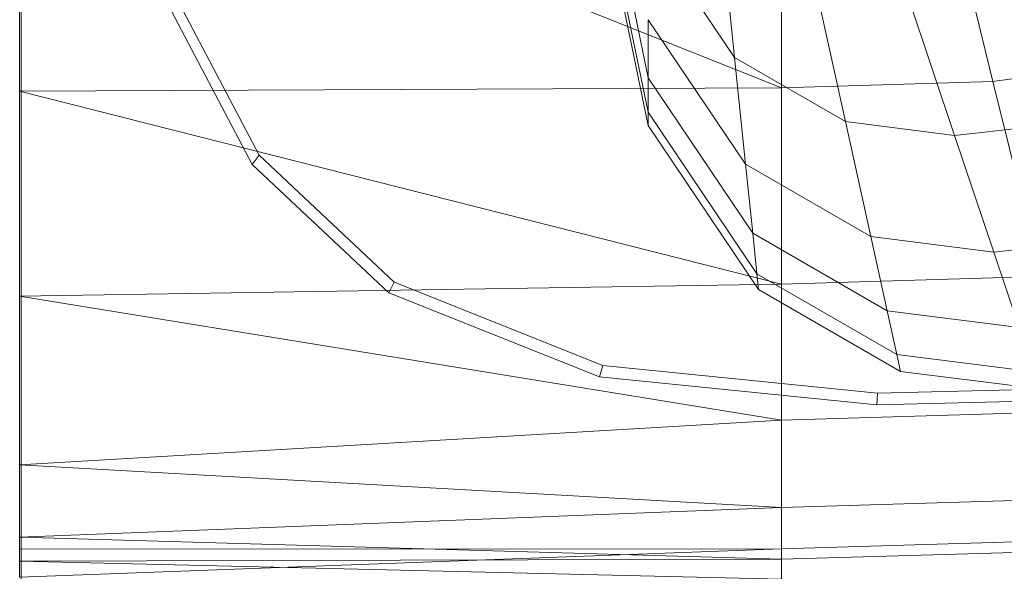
# Model space of a CAD drawing. Header units: metres. Extents: x 397.7 to 427.5, y 12.7 to 28.4.
# Tile 38 of 89: x 404.4668 to 404.5995, y 27.1086 to 27.183. Entities that reach past the tile are written whole.
import ezdxf

# ---------------------------------------------------------------- set-up
doc = ezdxf.new("R2010")
doc.units = ezdxf.units.M
for name, color, linetype, lineweight in [('02_MOBILIARIO', 7, 'Continuous', 18), ('A-DETL-____-MBND', 7, 'Continuous', 18), ('A-GENM-____-OTLN', 7, 'Continuous', 18)]:
    doc.layers.add(name, color=color, linetype=linetype, lineweight=lineweight)

# ---------------------------------------------------------------- blocks, each defined once
blk = doc.blocks.new('Family - LONDR55-XX_ZZ-ARQ-CAA-M3D-Londres55-153713-07_ENLLUMENAT_P4')
at = {"layer": 'A-GENM-____-OTLN', "color": 253, "true_color": 0xaaaaaa}
for p, q in [((0, 0), (0.6, 0)), ((0.6, 0), (0, 0))]:
    blk.add_line(p, q, dxfattribs=at)
blk = doc.blocks.new('Family - Mirall P4-153714-07_ENLLUMENAT_P4')
blk.add_blockref('Family - LONDR55-XX_ZZ-ARQ-CAA-M3D-Londres55-153713-07_ENLLUMENAT_P4', (0, 0))
blk = doc.blocks.new('Family - Rentamans P4-154348-07_ENLLUMENAT_P4')
at = {"layer": 'A-DETL-____-MBND', "color": 253, "true_color": 0xaaaaaa}
for p, q in [((0, 0.36146), (0, 0.00406)), ((0.08473, 0.0676), (0.07631, 0.10869)), ((0, 0.10722), (0, 0.06579)), ((0, 0.10722), (0.10273, 0.06628)), ((0.08473, 0.06296), (0.07598, 0.1057)), ((0.08473, 0.06117), (0.07584, 0.10456)), ((0.10273, 0.10137), (0.10273, 0.06628)), ((0.12264, 0.10196), (0.13123, 0.06713)), ((0.09423, 0.09119), (0.09638, 0.07036)), ((0.09638, 0.07036), (0.08473, 0.08764)), ((0.10642, 0.08414), (0.11135, 0.0617)), ((0.1184, 0.08263), (0.12606, 0.05985)), ((0.03136, 0.05592), (0.01958, 0.07835)), ((0.03228, 0.05718), (0.02062, 0.07939)), ((0.09788, 0.05596), (0.08473, 0.07545)), ((0.08473, 0.07545), (0.08473, 0.0676)), ((0.11135, 0.0617), (0.09638, 0.07036)), ((0.09638, 0.07036), (0.09788, 0.05596)), ((0.1511, 0.06981), (0.13123, 0.06713)), ((0.08473, 0.06296), (0.08473, 0.0676)), ((0.09884, 0.04668), (0.08473, 0.0676)), ((0.13123, 0.06713), (0.10273, 0.06628)), ((0.13123, 0.06713), (0.13772, 0.04082)), ((0.10273, 0.06628), (0, 0.06579)), ((0, 0.06579), (0, 0.03818)), ((0, 0.06579), (0.10273, 0.03978)), ((0.10273, 0.06628), (0.10273, 0.03978)), ((0.08473, 0.06117), (0.08473, 0.06296)), ((0.09941, 0.0412), (0.08473, 0.06296)), ((0.09963, 0.03908), (0.08473, 0.06117)), ((0.12606, 0.05985), (0.11135, 0.0617)), ((0.11135, 0.0617), (0.11476, 0.0462)), ((0.14581, 0.06207), (0.12606, 0.05985)), ((0.12606, 0.05985), (0.13135, 0.04411)), ((0.03228, 0.05718), (0.03136, 0.05592)), ((0.05051, 0.04004), (0.03228, 0.05718)), ((0.04977, 0.03861), (0.03136, 0.05592)), ((0.11476, 0.0462), (0.09788, 0.05596)), ((0.09788, 0.05596), (0.09884, 0.04668)), ((0.11696, 0.0362), (0.09884, 0.04668)), ((0.09884, 0.04668), (0.09941, 0.0412)), ((0.15363, 0.04662), (0.13135, 0.04411)), ((0.13135, 0.04411), (0.11476, 0.0462)), ((0.11476, 0.0462), (0.11696, 0.0362)), ((0.13135, 0.04411), (0.13476, 0.03396)), ((0.11825, 0.0303), (0.09941, 0.0412)), ((0.09941, 0.0412), (0.09963, 0.03908)), ((0.05051, 0.04004), (0.04977, 0.03861)), ((0.07861, 0.02883), (0.05051, 0.04004)), ((0.13772, 0.04082), (0.10273, 0.03978)), ((0.10273, 0.03978), (0, 0.03818)), ((0.07816, 0.02729), (0.04977, 0.03861)), ((0.11875, 0.02802), (0.09963, 0.03908)), ((0.10273, 0.03978), (0.10273, 0.02147)), ((0, 0.03818), (0, 0.01543)), ((0, 0.03818), (0.10273, 0.02147)), ((0.13476, 0.03396), (0.11696, 0.0362)), ((0.11696, 0.0362), (0.11825, 0.0303)), ((0.13678, 0.02796), (0.11825, 0.0303)), ((0.11825, 0.0303), (0.11875, 0.02802)), ((0.07861, 0.02883), (0.07816, 0.02729)), ((0.11566, 0.02511), (0.07861, 0.02883)), ((0.13755, 0.02565), (0.11875, 0.02802)), ((0.11557, 0.02353), (0.07816, 0.02729)), ((0.13755, 0.02565), (0.11566, 0.02511)), ((0.11566, 0.02511), (0.11557, 0.02353)), ((0.13769, 0.02408), (0.11557, 0.02353)), ((0.1422, 0.02264), (0.10273, 0.02147)), ((0.10273, 0.02147), (0, 0.01543)), ((0.10273, 0.02147), (0.10273, 0.00966)), ((0, 0.01543), (0, 0.00569)), ((0, 0.01543), (0.10273, 0.00966)), ((0.14508, 0.01092), (0.10273, 0.00966)), ((0.10273, 0.00966), (0, 0.00569)), ((0.10273, 0.00966), (0.10273, 0.00269)), ((0, 0.00569), (0, 0.00244)), ((0, 0.00569), (0.10273, 0.00269)), ((0.10273, 0.0041), (0.14525, 0.00536)), ((0, 0.00406), (0.10273, 0.00411)), ((0, 0.00026), (0.10273, 0.00411)), ((0, 0.00026), (0, 0.00406)), ((0.10273, 0.0041), (0.10273, 0)), ((0.10273, 0.00269), (0.14679, 0.004)), ((0.10273, 0.00269), (0, 0.00244)), ((0.10273, 0.00269), (0.10273, 0)), ((0, 0.00244), (0, 0.00026)), ((0, 0.00244), (0.10273, 0))]:
    blk.add_line(p, q, dxfattribs=at)
blk = doc.blocks.new('LONDR55-XX_ZZ-ARQ-CAA-M3D-Londres55_ifc-1-07_ENLLUMENAT_P4')
at = {"layer": '02_MOBILIARIO', "color": 253, "lineweight": 18, "true_color": 0xaaaaaa}
blk.add_blockref('Family - Rentamans P4-154348-07_ENLLUMENAT_P4', (404.46677, 27.10751), dxfattribs=at)
at = {"layer": 'A-GENM-____-OTLN', "color": 253, "lineweight": 18, "true_color": 0xaaaaaa, "rotation": 90}
blk.add_blockref('Family - Mirall P4-153714-07_ENLLUMENAT_P4', (404.46698, 26.99052), dxfattribs=at)

msp = doc.modelspace()

# ---------------------------------------------------------------- block references
at = {"lineweight": 5}
msp.add_blockref('LONDR55-XX_ZZ-ARQ-CAA-M3D-Londres55_ifc-1-07_ENLLUMENAT_P4', (0, 0), dxfattribs=at)

doc.saveas('drawing.dxf')
